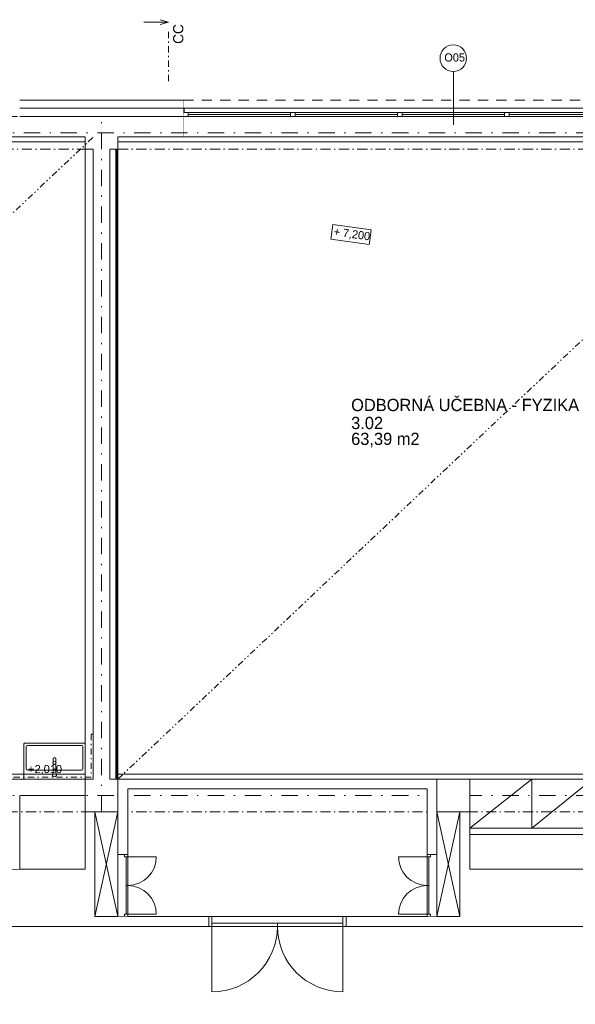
# Model space of a CAD drawing. Header units: millimetres. Extents: x -13540 to 53600, y -37870 to 10383.
# Tile 16 of 26: x 13000 to 19791, y -1652 to 10383. Entities that reach past the tile are written whole.
import ezdxf

# ---------------------------------------------------------------- set-up
doc = ezdxf.new("R2010")
doc.units = ezdxf.units.MM
doc.header["$MEASUREMENT"] = 0
doc.set_wipeout_variables(frame=1)
for name, pattern in [('Wipeout_Contour', [1000, 0, -1000]), ('Čerchovaná', [450, 200, -117.5, 15, -117.5]), ('Čerchovaná M', [225, 125, -42.5, 15, -42.5]), ('Čerchovaná S', [175, 75, -42.5, 15, -42.5]), ('Čerchovaná se dvěma tečkami S', [202.5, 75, -32.5, 15, -32.5, 15, -32.5]), ('Čárkovaná M', [225, 125, -100])]:
    doc.linetypes.add(name, pattern=pattern)
for name, color, linetype in [('02_Desky', 7, 'Continuous'), ('02_Zdi VNĚJŠÍ - nosné.obálka', 7, 'Continuous'), ('05_Obklady', 7, 'Continuous'), ('05_Podhledy', 7, 'Continuous'), ('13_Značky.řezy', 7, 'Continuous'), ('Nové_01_Zóny.dispozice', 7, 'Continuous'), ('Nové_02_Desky', 7, 'Continuous'), ('Nové_02_Sloupy - nosné', 7, 'Continuous'), ('Nové_02_Trámy - nosné', 7, 'Continuous'), ('Nové_02_Zdi VNITŘNÍ - nenosné', 7, 'Continuous'), ('Nové_02_Zdi VNĚJŠÍ - nosné.obálka', 7, 'Continuous'), ('Nové_05_Obklady', 7, 'Continuous'), ('Nové_05_Podhledy', 7, 'Continuous'), ('Nové_05_Podlahy', 7, 'Continuous'), ('Nové_09_Interiér.nábytek', 7, 'Continuous'), ('Nové_09_Interiér.sanita a zařízení', 7, 'Continuous'), ('Nové_Konstrukce – Dělicí čáry vrstev', 7, 'Continuous'), ('Nové_Otvory – Dveře', 7, 'Continuous'), ('Nové_Otvory – Okna', 7, 'Continuous'), ('Nové_Otvory – Značky oken', 7, 'Continuous'), ('Nové_Výplně - Povrchové', 7, 'Continuous'), ('Nové_Výplně – Řezové', 7, 'Continuous'), ('Nové_Zóny – Razítka', 7, 'Continuous')]:
    doc.layers.add(name, color=color, linetype=linetype)

msp = doc.modelspace()

# ---------------------------------------------------------------- linework, layer by layer
at = {"layer": '02_Desky', "color": 251, "linetype": 'Continuous', "lineweight": 0, "flags": 128}
msp.add_lwpolyline([(-11600, -11123), (-11600, -37870), (0, -37870), (0, -11470), (53600, -11470), (53600, 9980), (41780, 9980), (41780, 0), (18380, 0), (18380, -580), (18220, -580), (14080, -580), (13920, -580), (13920, 0), (0, 0), (0, 10010), (-11600, 10010), (-11600, -3670), (-4900, -3670), (-4900, -11123)], close=True, dxfattribs=at)
at = {"layer": '02_Zdi VNĚJŠÍ - nosné.obálka', "color": 251, "linetype": 'Continuous', "lineweight": 0, "flags": 128}
msp.add_lwpolyline([(18500, -700), (20200, -700)], dxfattribs=at)
at = {"layer": '05_Podhledy', "color": 251, "linetype": 'Continuous', "lineweight": 0, "flags": 128}
msp.add_lwpolyline([(16805, 7726), (16801, 7701), (17271, 7636), (17275, 7661), (17296, 7814), (16826, 7879)], close=True, dxfattribs=at)
at = {"layer": '13_Značky.řezy', "color": 251, "linetype": 'Continuous', "lineweight": 0}
for p, q in [((14817, 10353), (14517, 10353)), ((14717, 10383), (14817, 10353)), ((14717, 10323), (14817, 10353))]:
    msp.add_line(p, q, dxfattribs=at)
at = {"layer": '13_Značky.řezy', "color": 251, "linetype": 'Čerchovaná S', "lineweight": 0}
msp.add_line((14817, 10233), (14817, 9633), dxfattribs=at)
at = {"layer": 'Nové_01_Zóny.dispozice', "color": 251, "linetype": 'Continuous', "lineweight": 0, "flags": 128}
for points in [[(5600, 8890), (5600, 1160), (13800, 1160), (13800, 8890)], [(22400, 8890), (14200, 8890), (14200, 1160), (22400, 1160)], [(14320, 980), (14320, -580), (17980, -580), (17980, 980)]]:
    msp.add_lwpolyline(points, close=True, dxfattribs=at)
at = {"layer": 'Nové_02_Desky', "color": 251, "linetype": 'Continuous', "lineweight": 0}
for points in [[(18100, -580), (18380, 700)], [(18100, 700), (18380, -580)]]:
    msp.add_lwpolyline(points, dxfattribs=at)
at = {"layer": 'Nové_02_Zdi VNITŘNÍ - nenosné', "color": 251, "linetype": 'Continuous', "lineweight": 0}
for p, q in [((14280, -580), (14200, -580)), ((14320, -580), (14280, -580)), ((17980, -580), (18020, -580)), ((18020, -580), (18100, -580))]:
    msp.add_line(p, q, dxfattribs=at)
at = {"layer": 'Nové_02_Zdi VNĚJŠÍ - nosné.obálka', "color": 251, "linetype": 'Continuous', "lineweight": 0}
for p, q in [((13000, 9400), (13090, 9400)), ((15000, 9400), (14910, 9400)), ((15000, 9400), (15000, 9250)), ((15000, 9400), (15000, 9250)), ((15000, 9250), (15000, 9200)), ((15000, 9200), (15000, 8950))]:
    msp.add_line(p, q, dxfattribs=at)
at = {"layer": 'Nové_05_Podhledy', "color": 251, "linetype": 'Čerchovaná M', "lineweight": 0, "flags": 128}
for points in [[(5600, 1100), (13900, 1100), (13900, 8950), (5600, 8950)], [(14200, 1100), (22500, 1100), (22500, 8950), (14200, 8950)], [(-10900, -3670), (45880, -3670), (45880, 1240), (42480, 1240), (42480, -700), (-10900, -700)]]:
    msp.add_lwpolyline(points, close=True, dxfattribs=at)
at = {"layer": 'Nové_05_Podlahy', "color": 251, "linetype": 'Continuous', "lineweight": 0, "flags": 128}
for points in [[(5600, 8950), (5600, 1100), (5600, 775), (9500, 775), (9500, 1100), (9900, 1100), (9900, 775), (11400, 775), (11400, 1100), (11710, 1100), (11710, 900), (12690, 900), (12690, 1100), (13900, 1100), (13900, 8800), (13800, 8800), (13800, 8950)], [(14200, 1100), (18500, 1100), (18500, 425), (20000, 425), (20000, 1100), (20310, 1100), (20310, 900), (21290, 900), (21290, 1100), (22500, 1100), (22500, 2490), (22700, 2490), (22700, 3470), (22500, 3470), (22500, 8800), (22400, 8800), (22400, 8950), (14200, 8950)], [(14200, 980), (14200, 700), (14200, -580), (15310, -580), (15310, -700), (16990, -700), (16990, -580), (18100, -580), (18100, 980)]]:
    msp.add_lwpolyline(points, close=True, dxfattribs=at)
at = {"layer": 'Nové_09_Interiér.nábytek', "color": 251, "linetype": 'Continuous', "lineweight": 0}
for p, q in [((18500, 500), (19260, 1100)), ((19260, 500), (19260, 1100)), ((19260, 500), (20000, 1100))]:
    msp.add_line(p, q, dxfattribs=at)
at = {"layer": 'Nové_09_Interiér.nábytek', "color": 251, "linetype": 'Continuous', "lineweight": 0, "flags": 128}
msp.add_lwpolyline([(18500, 500), (20000, 500), (20000, 1100), (18500, 1100)], close=True, dxfattribs=at)
at = {"layer": 'Nové_09_Interiér.sanita a zařízení', "color": 251, "linetype": 'Continuous', "lineweight": 0}
for p, q in [((13080, 1225), (13080, 1495)), ((13095, 1510), (13755, 1510)), ((13770, 1495), (13770, 1225)), ((13755, 1210), (13095, 1210))]:
    msp.add_line(p, q, dxfattribs=at)
at = {"layer": 'Nové_09_Interiér.sanita a zařízení', "color": 251, "linetype": 'Continuous', "lineweight": 0, "flags": 128}
for points in [[(13785, 1100), (13065, 1100, -0.414214), (13050, 1115), (13050, 1525, -0.414214), (13065, 1540), (13785, 1540, -0.414214), (13800, 1525), (13800, 1115, -0.414214)], [(13441, 1196), (13441, 1354, 0.166168), (13439, 1358, 0.394036), (13411, 1358, 0.169891), (13409, 1354), (13409, 1195), (13415, 1218, -0.833844), (13435, 1218)], [(13415, 1218), (13399, 1159, 1.192308), (13451, 1159), (13435, 1218, 0.833844)]]:
    msp.add_lwpolyline(points, format="xyb", close=True, dxfattribs=at)
at = {"layer": 'Nové_09_Interiér.sanita a zařízení', "color": 251, "linetype": 'Continuous', "lineweight": 0}
msp.add_circle((13425, 1300), 20, dxfattribs=at)
for centre, start, end in [((13095, 1495), 90, 180), ((13755, 1495), 0, 90), ((13095, 1225), 180, 270), ((13755, 1225), 270, 0)]:
    msp.add_arc(centre, 15, start, end, dxfattribs=at)
at = {"layer": 'Nové_Otvory – Dveře', "color": 251, "linetype": 'Continuous', "lineweight": 0}
for p, q in [((14300, -550), (14300, -200)), ((14300, -200), (14320, -200)), ((14300, -200), (14320, -200)), ((14320, -200), (14320, -550)), ((17980, -200), (17980, -550)), ((18000, -200), (17980, -200)), ((18000, -200), (17980, -200)), ((18000, -550), (18000, -200)), ((14280, -580), (14200, -580)), ((14320, -550), (14280, -550)), ((14280, -550), (14280, -580)), ((14280, -580), (14320, -580)), ((14320, -580), (14280, -580)), ((14320, -580), (14280, -580)), ((14320, -550), (14300, -550)), ((14320, -550), (14670, -550)), ((14320, -580), (14320, -550)), ((17980, -550), (17630, -550)), ((17980, -580), (17980, -550)), ((17980, -550), (18020, -550)), ((17980, -550), (18000, -550)), ((18020, -580), (17980, -580)), ((17980, -580), (18020, -580)), ((17980, -580), (18020, -580)), ((18020, -550), (18020, -580)), ((18020, -580), (18100, -580)), ((16150, -660), (16150, -700)), ((16150, -660), (16150, -700))]:
    msp.add_line(p, q, dxfattribs=at)
for centre, start, end in [((14320, -550), 0, 90), ((17980, -550), 90, 180)]:
    msp.add_arc(centre, 350, start, end, dxfattribs=at)
at = {"layer": 'Nové_Otvory – Okna', "color": 251, "linetype": 'Continuous', "lineweight": 0}
for p, q in [((13000, 9400), (13090, 9400)), ((13000, 9400), (13090, 9400)), ((15000, 9400), (14910, 9400)), ((15000, 9400), (14910, 9400)), ((15000, 9400), (15000, 9250)), ((15000, 9400), (15000, 9250)), ((15000, 9400), (15000, 9250)), ((15000, 9250), (15000, 9300)), ((15000, 9300), (15010, 9300)), ((15010, 9300), (21590, 9300)), ((15010, 9300), (15010, 9250)), ((15010, 9250), (15000, 9250)), ((15060, 9250), (15000, 9250)), ((15000, 9250), (15000, 9200)), ((15000, 9250), (15000, 9200)), ((15000, 9200), (15060, 9200)), ((15000, 9200), (15000, 8950)), ((15060, 9200), (15060, 9250)), ((16308, 9250), (15060, 9250)), ((15060, 9225), (16308, 9225)), ((15060, 9200), (16308, 9200)), ((16338, 9250), (16308, 9250)), ((16308, 9250), (16308, 9200)), ((16308, 9200), (16338, 9200)), ((16368, 9250), (16338, 9250)), ((16338, 9200), (16368, 9200)), ((16368, 9200), (16368, 9250)), ((17616, 9250), (16368, 9250)), ((16368, 9225), (17616, 9225)), ((16368, 9200), (17616, 9200)), ((17646, 9250), (17616, 9250)), ((17616, 9250), (17616, 9200)), ((17616, 9200), (17646, 9200)), ((17676, 9250), (17646, 9250)), ((17646, 9200), (17676, 9200)), ((17676, 9200), (17676, 9250)), ((18924, 9250), (17676, 9250)), ((17676, 9225), (18924, 9225)), ((17676, 9200), (18924, 9200)), ((18954, 9250), (18924, 9250)), ((18924, 9250), (18924, 9200)), ((18924, 9200), (18954, 9200)), ((18984, 9250), (18954, 9250)), ((18954, 9200), (18984, 9200)), ((18984, 9200), (18984, 9250)), ((20232, 9250), (18984, 9250)), ((18984, 9225), (20232, 9225)), ((18984, 9200), (20232, 9200)), ((15000, 8950), (21600, 8950))]:
    msp.add_line(p, q, dxfattribs=at)
at = {"layer": 'Nové_Otvory – Okna', "color": 251, "linetype": 'Čárkovaná M', "lineweight": 0}
msp.add_line((15000, 9400), (21600, 9400), dxfattribs=at)
at = {"layer": 'Nové_Otvory – Značky oken', "color": 251, "linetype": 'Continuous', "lineweight": 0}
msp.add_line((18300, 9100), (18300, 9750), dxfattribs=at)
at = {"layer": 'Nové_Otvory – Značky oken', "color": 251, "linetype": 'Continuous', "lineweight": 0, "flags": 128}
msp.add_lwpolyline([(18137, 9912, 1), (18462, 9912, 1)], format="xyb", close=True, dxfattribs=at)

# ---------------------------------------------------------------- texts
at = {"layer": '05_Obklady', "color": 251, "lineweight": 0, "insert": (13099, 1274), "char_height": 100, "attachment_point": 1}
msp.add_mtext('\\A1;\\pt0,25000;+', dxfattribs=at)
at = {"layer": '05_Podhledy', "color": 251, "lineweight": 0, "char_height": 100, "attachment_point": 1, "rotation": 352.1485}
for s, insert in [('\\A1;\\pt0,25000;+', (16846, 7845)), ('\\A1;\\pt0,25000;7,200{\\H0.66x;\\S^  ;\\S^  ;\\S^  ;\\S^  ;\\S^  ;\\S^  ;\\S^  ;\\S^  ;\\S^  ;\\S^  ;\\S^  ;}', (16958, 7829))]:
    msp.add_mtext(s, dxfattribs=dict(at, insert=insert))
at = {"layer": '13_Značky.řezy', "color": 251, "lineweight": 0, "insert": (15002, 10329), "char_height": 125, "attachment_point": 9, "rotation": 90}
msp.add_mtext('\\A1;\\pt0;CC', dxfattribs=at)
at = {"layer": 'Nové_Otvory – Značky oken', "color": 251, "lineweight": 0, "insert": (18190, 9921), "char_height": 100, "attachment_point": 4}
msp.add_mtext('\\A1;\\pt0;O05', dxfattribs=at)
at = {"layer": 'Nové_Zóny – Razítka', "color": 251, "lineweight": 0, "char_height": 150, "attachment_point": 1}
for s, insert in [('\\A1;ODBORNÁ UČEBNA - FYZIKA', (17051, 5749)), ('\\A1;3.02', (17051, 5529)), ('\\A1;63,39 m2', (17051, 5335))]:
    msp.add_mtext(s, dxfattribs=dict(at, insert=insert))

# ---------------------------------------------------------------- next in the draw order: wipeouts: each hides what was drawn before it
at = {"color": 251, "linetype": 'Wipeout_Contour', "lineweight": 0, "ltscale": 67377.493536}
msp.add_wipeout([(13000, 9400), (13000, 9300), (15000, 9300), (15000, 9400)], dxfattribs=at).dxf.layer = 'Nové_Výplně - Povrchové'
at = {"color": 251, "linetype": 'Wipeout_Contour', "lineweight": 0, "ltscale": 61158.36027}
msp.add_wipeout([(13900, 1100), (14100, 1100), (14100, 8800), (13900, 8800)], dxfattribs=at).dxf.layer = 'Nové_Výplně – Řezové'
at = {"color": 251, "linetype": 'Wipeout_Contour', "lineweight": 0, "ltscale": 61873.225446}
msp.add_wipeout([(14188, 1100), (14200, 1100), (14200, 8800), (14188, 8800)], dxfattribs=at).dxf.layer = 'Nové_Výplně – Řezové'
at = {"color": 251, "linetype": 'Wipeout_Contour', "lineweight": 0, "ltscale": 51662.715297}
msp.add_wipeout([(13000, 0), (13000, 900), (12800, 900), (12800, 0)], dxfattribs=at).dxf.layer = 'Nové_Výplně – Řezové'
at = {"color": 251, "linetype": 'Wipeout_Contour', "lineweight": 0, "ltscale": 41686.931672}
msp.add_wipeout([(13920, -580), (13800, -700), (13920, -700)], dxfattribs=at).dxf.layer = 'Nové_Výplně – Řezové'
at = {"color": 251, "linetype": 'Wipeout_Contour', "lineweight": 0, "ltscale": 55296.228027}
msp.add_wipeout([(18380, -700), (18500, -700), (18380, -580)], dxfattribs=at).dxf.layer = 'Nové_Výplně – Řezové'

# ---------------------------------------------------------------- next in the draw order: linework, layer by layer
at = {"layer": 'Nové_02_Zdi VNITŘNÍ - nenosné', "color": 251, "linetype": 'Continuous', "lineweight": 0, "flags": 128}
msp.add_lwpolyline([(13000, 0), (13000, 900)], dxfattribs=at)
at = {"layer": 'Nové_02_Zdi VNĚJŠÍ - nosné.obálka', "color": 251, "linetype": 'Continuous', "lineweight": 0, "flags": 128}
for points in [[(13900, 8800), (13900, 1100)], [(14100, 1100), (14100, 8800)]]:
    msp.add_lwpolyline(points, dxfattribs=at)
at = {"layer": 'Nové_05_Obklady', "color": 251, "linetype": 'Continuous', "lineweight": 0, "flags": 128}
for points in [[(13875, 1650), (13900, 1650)], [(13900, 1125), (13900, 1650)], [(13900, 1100), (13900, 1125)]]:
    msp.add_lwpolyline(points, dxfattribs=at)
at = {"layer": 'Nové_05_Obklady', "color": 251, "linetype": 'Čerchovaná S', "lineweight": 0, "flags": 128}
msp.add_lwpolyline([(13875, 1650), (13875, 1125)], dxfattribs=at)
at = {"layer": 'Nové_Otvory – Okna', "color": 251, "linetype": 'Čerchovaná M', "lineweight": 0}
msp.add_line((13000, 9400), (15000, 9400), dxfattribs=at)
at = {"layer": 'Nové_Otvory – Okna', "color": 251, "linetype": 'Continuous', "lineweight": 0}
msp.add_line((13000, 9400), (15000, 9400), dxfattribs=at)

# ---------------------------------------------------------------- next in the draw order: wipeouts: each hides what was drawn before it
at = {"color": 251, "linetype": 'Wipeout_Contour', "lineweight": 0, "ltscale": 67155.742422}
msp.add_wipeout([(13000, 9200), (15000, 9200), (15000, 9300), (13000, 9300)], dxfattribs=at).dxf.layer = 'Nové_Výplně – Řezové'
at = {"color": 251, "linetype": 'Wipeout_Contour', "lineweight": 0, "ltscale": 61827.054981}
msp.add_wipeout([(14175, 1100), (14188, 1100), (14188, 8800), (14175, 8800)], dxfattribs=at).dxf.layer = 'Nové_Výplně – Řezové'
at = {"color": 251, "linetype": 'Wipeout_Contour', "lineweight": 0, "ltscale": 55499.592415}
msp.add_wipeout([(13800, -580), (13920, -580), (13920, 700), (13800, 700)], dxfattribs=at).dxf.layer = 'Nové_Výplně – Řezové'
at = {"color": 251, "linetype": 'Wipeout_Contour', "lineweight": 0, "ltscale": 55410.958718}
msp.add_wipeout([(18380, -580), (18500, -700), (18500, -580)], dxfattribs=at).dxf.layer = 'Nové_Výplně – Řezové'

# ---------------------------------------------------------------- next in the draw order: linework, layer by layer
at = {"layer": '02_Zdi VNĚJŠÍ - nosné.obálka', "color": 251, "linetype": 'Continuous', "lineweight": 0, "flags": 128}
msp.add_lwpolyline([(13800, 0), (13000, 0)], dxfattribs=at)
at = {"layer": 'Nové_02_Trámy - nosné', "color": 251, "linetype": 'Čerchovaná M', "lineweight": 0}
for p, q in [((5200, 700), (36600, 700)), ((14200, 700), (13800, 700))]:
    msp.add_line(p, q, dxfattribs=at)
at = {"layer": 'Nové_02_Zdi VNITŘNÍ - nenosné', "color": 251, "linetype": 'Continuous', "lineweight": 0, "flags": 128}
for points in [[(13800, 700), (13800, 0)], [(18500, -700), (18380, -700)]]:
    msp.add_lwpolyline(points, dxfattribs=at)
at = {"layer": 'Nové_Otvory – Okna', "color": 251, "linetype": 'Continuous', "lineweight": 0}
msp.add_line((15000, 9300), (13000, 9300), dxfattribs=at)

# ---------------------------------------------------------------- next in the draw order: wipeouts: each hides what was drawn before it
at = {"color": 251, "linetype": 'Wipeout_Contour', "lineweight": 0, "ltscale": 66772.769501}
msp.add_wipeout([(13000, 8950), (15000, 8950), (15000, 9200), (13000, 9200)], dxfattribs=at).dxf.layer = 'Nové_Výplně – Řezové'
at = {"color": 251, "linetype": 'Wipeout_Contour', "lineweight": 0, "ltscale": 61665.522941}
msp.add_wipeout([(14100, 1100), (14175, 1100), (14175, 8800), (14100, 8800)], dxfattribs=at).dxf.layer = 'Nové_Výplně – Řezové'
at = {"color": 251, "linetype": 'Wipeout_Contour', "lineweight": 0, "ltscale": 53132.541443}
msp.add_wipeout([(12690, 1100), (12690, 900), (13800, 900), (13800, 1100)], dxfattribs=at).dxf.layer = 'Nové_Výplně – Řezové'
at = {"color": 251, "linetype": 'Wipeout_Contour', "lineweight": 0, "ltscale": 41562.477984}
msp.add_wipeout([(13800, -580), (13800, -700), (13920, -580)], dxfattribs=at).dxf.layer = 'Nové_Výplně – Řezové'

# ---------------------------------------------------------------- next in the draw order: linework, layer by layer
at = {"layer": '02_Zdi VNĚJŠÍ - nosné.obálka', "color": 251, "linetype": 'Continuous', "lineweight": 0, "flags": 128}
msp.add_lwpolyline([(12800, -700), (13800, -700)], dxfattribs=at)
at = {"layer": 'Nové_02_Desky', "color": 251, "linetype": 'Continuous', "lineweight": 0}
for points in [[(13920, -580), (14200, 700)], [(13920, 700), (14200, -580)]]:
    msp.add_lwpolyline(points, dxfattribs=at)
at = {"layer": 'Nové_02_Trámy - nosné', "color": 251, "linetype": 'Čerchovaná M', "lineweight": 0}
msp.add_line((5600, 1100), (13800, 1100), dxfattribs=at)
at = {"layer": 'Nové_02_Trámy - nosné', "color": 251, "linetype": 'Čerchovaná', "lineweight": 0}
msp.add_line((5400, 900), (36400, 900), dxfattribs=at)
at = {"layer": 'Nové_02_Zdi VNITŘNÍ - nenosné', "color": 251, "linetype": 'Continuous', "lineweight": 0, "flags": 128}
for points in [[(14100, 8800), (14100, 1100)], [(14200, 1100), (14200, 8800)], [(13800, 1100), (12690, 1100)], [(13000, 900), (13800, 900)], [(13920, -580), (13920, 700)], [(13800, -700), (13920, -700)]]:
    msp.add_lwpolyline(points, dxfattribs=at)
at = {"layer": 'Nové_05_Obklady', "color": 251, "linetype": 'Čerchovaná S', "lineweight": 0, "flags": 128}
msp.add_lwpolyline([(13875, 1125), (12690, 1125)], dxfattribs=at)
at = {"layer": 'Nové_05_Obklady', "color": 251, "linetype": 'Continuous', "lineweight": 0, "flags": 128}
msp.add_lwpolyline([(12690, 1100), (13900, 1100)], dxfattribs=at)
at = {"layer": 'Nové_Konstrukce – Dělicí čáry vrstev', "color": 251, "linetype": 'Continuous', "lineweight": 0}
for p, q in [((14175, 1100), (14175, 8800)), ((14188, 1100), (14188, 8800))]:
    msp.add_line(p, q, dxfattribs=at)
at = {"layer": 'Nové_Otvory – Okna', "color": 251, "linetype": 'Čerchovaná M', "lineweight": 0}
for p, q in [((13000, 9200), (15000, 9200)), ((13000, 8950), (15000, 8950))]:
    msp.add_line(p, q, dxfattribs=at)
at = {"layer": 'Nové_Otvory – Okna', "color": 251, "linetype": 'Continuous', "lineweight": 0}
for p, q in [((15000, 9200), (13000, 9200)), ((13000, 8950), (15000, 8950))]:
    msp.add_line(p, q, dxfattribs=at)

# ---------------------------------------------------------------- next in the draw order: texts
at = {"layer": '05_Obklady', "color": 251, "lineweight": 0, "insert": (13182, 1274), "char_height": 100, "attachment_point": 1}
msp.add_mtext('\\A1;\\pt0,25000;2,010{\\H0.66x;\\S^  ;\\S^  ;\\S^  ;\\S^  ;\\S^  ;\\S^  ;\\S^  ;\\S^  ;\\S^  ;\\S^  ;\\S^  ;}', dxfattribs=at)

# ---------------------------------------------------------------- next in the draw order: wipeouts: each hides what was drawn before it
at = {"color": 251, "linetype": 'Wipeout_Contour', "lineweight": 0, "ltscale": 73804.80181}
msp.add_wipeout([(18500, 700), (18380, 700), (18380, -580), (18500, -580)], dxfattribs=at).dxf.layer = 'Nové_Výplně – Řezové'

# ---------------------------------------------------------------- next in the draw order: linework, layer by layer
at = {"layer": 'Nové_02_Zdi VNITŘNÍ - nenosné', "color": 251, "linetype": 'Continuous', "lineweight": 0, "flags": 128}
for points in [[(18380, 700), (18380, -580)], [(18500, 0), (18500, 700)]]:
    msp.add_lwpolyline(points, dxfattribs=at)

# ---------------------------------------------------------------- next in the draw order: wipeouts: each hides what was drawn before it
at = {"color": 251, "linetype": 'Wipeout_Contour', "lineweight": 0, "ltscale": 65798.818626}
msp.add_wipeout([(13800, 8950), (13800, 8800), (13900, 8800), (13900, 8950)], dxfattribs=at).dxf.layer = 'Nové_Výplně – Řezové'
at = {"color": 251, "linetype": 'Wipeout_Contour', "lineweight": 0, "ltscale": 66812.311774}
msp.add_wipeout([(14100, 8950), (14100, 8800), (14200, 8800), (14200, 8950)], dxfattribs=at).dxf.layer = 'Nové_Výplně – Řezové'
at = {"color": 251, "linetype": 'Wipeout_Contour', "lineweight": 0, "ltscale": 64736.208147}
msp.add_wipeout([(14200, 1100), (14200, 980), (18100, 980), (18100, 1100)], dxfattribs=at).dxf.layer = 'Nové_Výplně – Řezové'

# ---------------------------------------------------------------- next in the draw order: linework, layer by layer
at = {"layer": 'Nové_02_Trámy - nosné', "color": 251, "linetype": 'Čerchovaná M', "lineweight": 0}
for p, q in [((5600, 8800), (13800, 8800)), ((13800, 1100), (13800, 8800)), ((14200, 1100), (14200, 8800)), ((14200, 8800), (22400, 8800)), ((14200, 1100), (22400, 1100))]:
    msp.add_line(p, q, dxfattribs=at)
at = {"layer": 'Nové_02_Zdi VNITŘNÍ - nenosné', "color": 251, "linetype": 'Continuous', "lineweight": 0, "flags": 128}
for points in [[(18100, 1100), (14200, 1100)], [(14320, 980), (17980, 980)]]:
    msp.add_lwpolyline(points, dxfattribs=at)

# ---------------------------------------------------------------- next in the draw order: wipeouts: each hides what was drawn before it
at = {"color": 251, "linetype": 'Wipeout_Contour', "lineweight": 0, "ltscale": 99970.989527}
msp.add_wipeout([(13800, 8950), (13900, 8950), (14100, 8950), (14200, 8950), (14200, 9200), (13800, 9200)], dxfattribs=at).dxf.layer = 'Nové_Výplně – Řezové'

# ---------------------------------------------------------------- next in the draw order: linework, layer by layer
at = {"layer": 'Nové_02_Sloupy - nosné', "color": 251, "linetype": 'Continuous', "lineweight": 0, "flags": 128}
msp.add_lwpolyline([(14200, 9200), (13800, 9200)], dxfattribs=at)
at = {"layer": 'Nové_02_Trámy - nosné', "color": 251, "linetype": 'Čerchovaná M', "lineweight": 0}
for p, q in [((5200, 9200), (36600, 9200)), ((14200, 9200), (13800, 9200))]:
    msp.add_line(p, q, dxfattribs=at)
at = {"layer": 'Nové_05_Podhledy', "color": 251, "linetype": 'Čerchovaná se dvěma tečkami S', "lineweight": 0}
msp.add_lwpolyline([(14200, 1100), (22500, 8950)], dxfattribs=at)

# ---------------------------------------------------------------- next in the draw order: wipeouts: each hides what was drawn before it
at = {"color": 251, "linetype": 'Wipeout_Contour', "lineweight": 0, "ltscale": 66305.043615}
msp.add_wipeout([(13900, 8950), (13900, 8800), (14100, 8800), (14100, 8950)], dxfattribs=at).dxf.layer = 'Nové_Výplně – Řezové'
at = {"color": 251, "linetype": 'Wipeout_Contour', "lineweight": 0, "ltscale": 57109.540521}
msp.add_wipeout([(14200, 980), (14200, 180), (14320, 180), (14320, 980)], dxfattribs=at).dxf.layer = 'Nové_Výplně – Řezové'
at = {"color": 251, "linetype": 'Wipeout_Contour', "lineweight": 0, "ltscale": 72214.992976}
msp.add_wipeout([(17980, 980), (17980, 180), (18100, 180), (18100, 980)], dxfattribs=at).dxf.layer = 'Nové_Výplně – Řezové'

# ---------------------------------------------------------------- next in the draw order: linework, layer by layer
at = {"layer": 'Nové_02_Sloupy - nosné', "color": 251, "linetype": 'Continuous', "lineweight": 0, "flags": 128}
for points in [[(13800, 8950), (13800, 8800), (13900, 8800)], [(14100, 8800), (14200, 8800), (14200, 8950)], [(13900, 1100), (13800, 1100), (13800, 700), (14200, 700), (14200, 1100), (14100, 1100)]]:
    msp.add_lwpolyline(points, dxfattribs=at)
at = {"layer": 'Nové_02_Trámy - nosné', "color": 251, "linetype": 'Čerchovaná', "lineweight": 0}
for p, q in [((14000, 700), (14000, 9200)), ((5400, 9000), (36400, 9000))]:
    msp.add_line(p, q, dxfattribs=at)
at = {"layer": 'Nové_02_Zdi VNITŘNÍ - nenosné', "color": 251, "linetype": 'Continuous', "lineweight": 0}
for p, q in [((14280, 180), (14200, 180)), ((14320, 180), (14280, 180)), ((17980, 180), (18020, 180)), ((18020, 180), (18100, 180))]:
    msp.add_line(p, q, dxfattribs=at)
at = {"layer": 'Nové_02_Zdi VNITŘNÍ - nenosné', "color": 251, "linetype": 'Continuous', "lineweight": 0, "flags": 128}
for points in [[(14320, 180), (14320, 980)], [(17980, 980), (17980, 180)], [(14200, 700), (14200, 180)], [(18100, 180), (18100, 700)]]:
    msp.add_lwpolyline(points, dxfattribs=at)
at = {"layer": 'Nové_05_Podhledy', "color": 251, "linetype": 'Čerchovaná se dvěma tečkami S', "lineweight": 0}
msp.add_lwpolyline([(5600, 1100), (13900, 8950)], dxfattribs=at)
at = {"layer": 'Nové_Otvory – Dveře', "color": 251, "linetype": 'Čerchovaná M', "lineweight": 0}
for p, q in [((14200, 180), (14200, -580)), ((14320, 180), (14320, -580)), ((17980, 180), (17980, -580)), ((18100, 180), (18100, -580))]:
    msp.add_line(p, q, dxfattribs=at)
at = {"layer": 'Nové_Otvory – Dveře', "color": 251, "linetype": 'Continuous', "lineweight": 0}
for p, q in [((14280, 180), (14200, 180)), ((14320, 180), (14280, 180)), ((14280, 180), (14280, 150)), ((14320, 180), (14280, 180)), ((14320, 180), (14280, 180)), ((14280, 150), (14320, 150)), ((14320, 150), (14300, 150)), ((14300, 150), (14300, -200)), ((14320, 150), (14320, 180)), ((14320, 150), (14670, 150)), ((14320, -200), (14320, 150)), ((17980, 150), (17630, 150)), ((17980, 150), (17980, 180)), ((17980, 180), (18020, 180)), ((17980, 180), (18020, 180)), ((17980, 180), (18020, 180)), ((18020, 150), (17980, 150)), ((17980, -200), (17980, 150)), ((17980, 150), (18000, 150)), ((18000, 150), (18000, -200)), ((18020, 180), (18020, 150)), ((18020, 180), (18100, 180))]:
    msp.add_line(p, q, dxfattribs=at)
for centre, start, end in [((14320, 150), 270, 0), ((17980, 150), 180, 270)]:
    msp.add_arc(centre, 350, start, end, dxfattribs=at)

# ---------------------------------------------------------------- next in the draw order: wipeouts: each hides what was drawn before it
at = {"color": 251, "linetype": 'Wipeout_Contour', "lineweight": 0, "ltscale": 73292.835703}
msp.add_wipeout([(18100, 700), (18500, 700), (18500, 1100), (18100, 1100)], dxfattribs=at).dxf.layer = 'Nové_Výplně – Řezové'
at = {"color": 251, "linetype": 'Wipeout_Contour', "lineweight": 0, "ltscale": 58516.648656}
msp.add_wipeout([(13920, -580), (13920, -700), (15310, -700), (15310, -580)], dxfattribs=at).dxf.layer = 'Nové_Výplně – Řezové'
at = {"color": 251, "linetype": 'Wipeout_Contour', "lineweight": 0, "ltscale": 70786.788217}
msp.add_wipeout([(16990, -580), (16990, -700), (18380, -700), (18380, -580)], dxfattribs=at).dxf.layer = 'Nové_Výplně – Řezové'

# ---------------------------------------------------------------- next in the draw order: linework, layer by layer
at = {"layer": 'Nové_02_Sloupy - nosné', "color": 251, "linetype": 'Continuous', "lineweight": 0, "flags": 128}
msp.add_lwpolyline([(18100, 700), (18500, 700), (18500, 1100), (18100, 1100)], close=True, dxfattribs=at)
at = {"layer": 'Nové_02_Zdi VNITŘNÍ - nenosné', "color": 251, "linetype": 'Continuous', "lineweight": 0}
for p, q in [((15310, -700), (15310, -580)), ((16990, -700), (16990, -580))]:
    msp.add_line(p, q, dxfattribs=at)
at = {"layer": 'Nové_02_Zdi VNITŘNÍ - nenosné', "color": 251, "linetype": 'Continuous', "lineweight": 0, "flags": 128}
for points in [[(14200, -580), (13920, -580)], [(15310, -580), (14320, -580)], [(17980, -580), (16990, -580)], [(18380, -580), (18100, -580)], [(13920, -700), (15310, -700)], [(16990, -700), (18380, -700)]]:
    msp.add_lwpolyline(points, dxfattribs=at)
at = {"layer": 'Nové_Otvory – Dveře', "color": 251, "linetype": 'Čerchovaná M', "lineweight": 0}
for p, q in [((15310, -580), (16990, -580)), ((15310, -700), (16990, -700))]:
    msp.add_line(p, q, dxfattribs=at)
at = {"layer": 'Nové_Otvory – Dveře', "color": 251, "linetype": 'Continuous', "lineweight": 0}
for p, q in [((15310, -700), (15310, -580)), ((15310, -580), (15350, -580)), ((15310, -700), (15310, -580)), ((15310, -700), (15310, -580)), ((15350, -580), (15350, -700)), ((16950, -700), (16950, -580)), ((16950, -580), (16990, -580)), ((16990, -580), (16990, -700)), ((16990, -700), (16990, -580)), ((16990, -700), (16990, -580)), ((15350, -700), (15310, -700)), ((15350, -700), (15350, -660)), ((15350, -660), (16150, -660)), ((15350, -700), (15350, -1500)), ((16150, -700), (15350, -700)), ((16950, -660), (16150, -660)), ((16150, -700), (16950, -700)), ((16950, -700), (16950, -660)), ((16950, -700), (16950, -1500)), ((16990, -700), (16950, -700))]:
    msp.add_line(p, q, dxfattribs=at)
for centre, start, end in [((15350, -700), 270, 0), ((16950, -700), 180, 270)]:
    msp.add_arc(centre, 800, start, end, dxfattribs=at)

doc.saveas('drawing.dxf')
